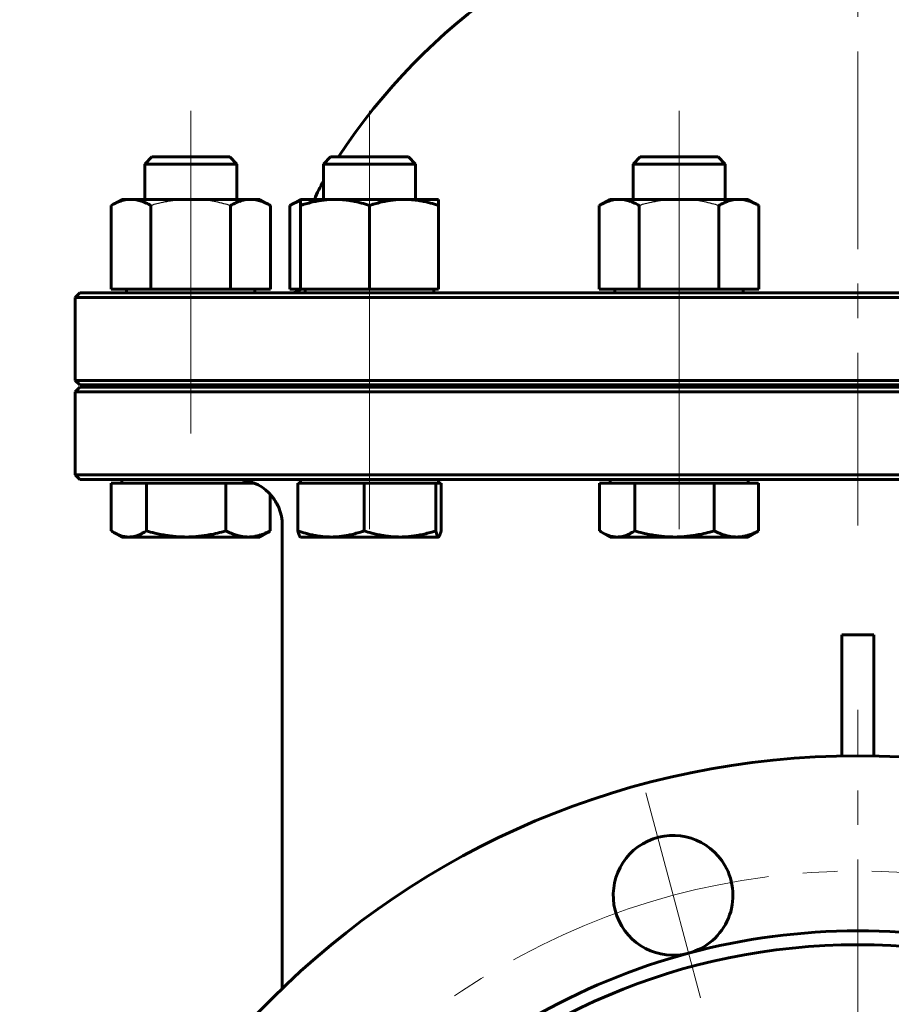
# Model space of a CAD drawing. Header units: millimetres. Extents: x 0 to 594, y -3 to 420.
# Tile 15 of 25: x 367 to 405, y 237 to 280. Entities that reach past the tile are written whole.
import ezdxf

# ---------------------------------------------------------------- set-up
doc = ezdxf.new("R2010")
doc.units = ezdxf.units.MM
for name, pattern in [('K5LT-1', [0]), ('K5LT_AXLED', [12, 7.5, -1.5, 1.5, -1.5]), ('K5LT_BASIC', [0]), ('K5LT_THIN', [0])]:
    doc.linetypes.add(name, pattern=pattern)
doc.layers.add('Системный слой', color=7, linetype='Continuous')
doc.layers.add('Системный слой (1)', color=7, linetype='Continuous', true_color=0x6c6c6c)
doc.styles.add('KDIMTEXTSTYLE', font='txt', dxfattribs={"width": 0.96, "oblique": 15, "height": 5})
doc.styles.add('KTEXTSTYLE', font='txt', dxfattribs={"width": 0.96, "height": 5})
doc.dimstyles.new('KDIMSTYLE (0.20)', dxfattribs={"dimtxt": 5, "dimasz": 1, "dimexe": 2, "dimexo": 0, "dimgap": 1, "dimtad": 1, "dimlfac": 5, "dimtxsty": 'KDIMTEXTSTYLE', "dimsah": 1, "dimcen": 0, "dimdle": 1, "dimadec": 0, "dimazin": 0, "dimtfac": 0.667, "dimtmove": 0, "dimatfit": 3, "dimfxl": 1, "dimtvp": 1, "dimtolj": 1, "dimtzin": 0, "dimarcsym": 0})

# ---------------------------------------------------------------- blocks, each defined once
blk = doc.blocks.new('U58')
at = {"layer": 'Системный слой (1)', "color": 143, "linetype": 'K5LT_BASIC', "lineweight": 60, "true_color": 0x33acca}
for start, end in [(102.8396, 146.6923), (33.3077, 77.1604)]:
    blk.add_arc((403.26, 258.767), 27, start, end, dxfattribs=at)
blk = doc.blocks.new('U67')
at = {"layer": 'Системный слой (1)', "color": 143, "linetype": 'K5LT_BASIC', "lineweight": 60, "true_color": 0x33acca}
for p, q in [((370.825, 257.362), (370.864, 257.337)), ((370.864, 257.337), (370.901, 257.314)), ((370.901, 257.314), (370.939, 257.292)), ((370.939, 257.292), (371.079, 257.218)), ((371.079, 257.218), (371.297, 257.136)), ((371.297, 257.136), (371.508, 257.097)), ((371.508, 257.097), (371.59, 257.094))]:
    blk.add_line(p, q, dxfattribs=at)
blk = doc.blocks.new('U70')
at = {"layer": 'Системный слой (1)', "color": 143, "linetype": 'K5LT_BASIC', "lineweight": 60, "true_color": 0x33acca}
for p, q in [((385.14, 257.303), (385.155, 257.362)), ((385.04, 257.094), (385.044, 257.094)), ((385.044, 257.094), (385.049, 257.096)), ((385.049, 257.096), (385.053, 257.098)), ((385.053, 257.098), (385.073, 257.118)), ((385.073, 257.118), (385.106, 257.186)), ((385.106, 257.186), (385.14, 257.303))]:
    blk.add_line(p, q, dxfattribs=at)
blk = doc.blocks.new('U76')
at = {"layer": 'Системный слой (1)', "color": 143, "linetype": 'K5LT_BASIC', "lineweight": 60, "true_color": 0x33acca}
for p, q in [((392.039, 257.362), (392.077, 257.337)), ((392.077, 257.337), (392.115, 257.314)), ((392.115, 257.314), (392.152, 257.292)), ((392.152, 257.292), (392.292, 257.218)), ((392.292, 257.218), (392.51, 257.136)), ((392.51, 257.136), (392.722, 257.097)), ((392.722, 257.097), (392.803, 257.094))]:
    blk.add_line(p, q, dxfattribs=at)
blk = doc.blocks.new('U81')
at = {"layer": 'Системный слой (1)', "color": 143, "linetype": 'K5LT_BASIC', "lineweight": 60, "true_color": 0x33acca}
for p, q in [((378.744, 271.572), (378.582, 271.486)), ((378.898, 271.641), (378.744, 271.572)), ((379.046, 271.693), (378.898, 271.641))]:
    blk.add_line(p, q, dxfattribs=at)
blk = doc.blocks.new('U85')
at = {"layer": 'Системный слой (1)', "color": 30, "linetype": 'K5LT_AXLED', "lineweight": 18, "true_color": 0xff8000}
blk.add_line((403.26, 211.594), (403.26, 249.594), dxfattribs=at)
blk = doc.blocks.new('U87')
at = {"layer": 'Системный слой (1)', "color": 30, "linetype": 'K5LT_AXLED', "lineweight": 18, "true_color": 0xff8000}
for p, q in [((395.236, 241.538), (394.046, 245.981)), ((396.427, 237.094), (395.236, 241.538))]:
    blk.add_line(p, q, dxfattribs=at)
for start, end in [(75, 105), (105, 135)]:
    blk.add_arc((403.26, 211.594), 31, start, end, dxfattribs=at)
blk = doc.blocks.new('D12')
at = {"layer": 'Системный слой (1)'}
for points in [[(429.426, 228.231), (433.222, 231.55), (428.696, 229.326), (429.477, 229.056)], [(373.297, 191.638), (377.823, 193.862), (377.042, 194.132), (377.094, 194.957)]]:
    blk.add_hatch(color=7, dxfattribs=at).paths.add_polyline_path(points)
at = {"layer": 'Системный слой (1)', "color": 7, "linetype": 'K5LT_THIN', "lineweight": 18, "true_color": 0xffffff}
for p, q in [((433.222, 231.55), (447.228, 240.878)), ((447.228, 240.878), (465.748, 240.878)), ((373.297, 191.638), (433.222, 231.55)), ((428.696, 229.326), (433.222, 231.55)), ((433.222, 231.55), (429.426, 228.231)), ((429.477, 229.056), (428.696, 229.326)), ((429.426, 228.231), (429.477, 229.056)), ((373.297, 191.638), (377.094, 194.957)), ((377.094, 194.957), (377.042, 194.132)), ((377.042, 194.132), (377.823, 193.862)), ((377.823, 193.862), (373.297, 191.638))]:
    blk.add_line(p, q, dxfattribs=at)
blk.add_wipeout([(449.228, 241.878), (449.228, 249.26), (463.167, 249.26), (463.167, 241.878)]).dxf.layer = 'Системный слой (1)'
at = {"layer": 'Системный слой (1)', "color": 7, "char_height": 5, "attachment_point": 1, "style": 'KTEXTSTYLE'}
for s, insert in [('\\fArial|b0|c204|p34;\\H5.0;\\W1.000;\\Q15;\\fGOST Type AU|b0|i0|c204|p34;\\Q15;\\W0.960;⌀', (449.228, 248.466)), ('\\fArial|b0|c204|p34;\\H5.0;\\W1.000;\\Q15;\\fGOST Type AU|b0|i0|c204|p34;\\Q15;\\W0.960;360', (452.535, 248.466))]:
    blk.add_mtext(s, dxfattribs=dict(at, insert=insert))
blk = doc.blocks.new('KDIMARROW_01')
at = {"layer": 'Системный слой'}
blk.add_hatch(color=0, dxfattribs=at).paths.add_polyline_path([(-5, -0.658), (0, 0), (-5, 0.658), (-4.5, 0)])
at = {"layer": 'Системный слой', "color": 0, "linetype": 'K5LT_THIN', "lineweight": 18}
for p, q in [((-4.5, 0), (-5, 0.658)), ((-5, 0.658), (0, 0)), ((0, 0), (-5, -0.658)), ((-5, -0.658), (-4.5, 0))]:
    blk.add_line(p, q, dxfattribs=at)
at = {"layer": 'Системный слой (1)', "color": 0, "linetype": 'K5LT_THIN', "lineweight": 18}
blk.add_line((213.861, 51.452), (213.461, 51.452), dxfattribs=at)
blk = doc.blocks.new('D14')
at = {"layer": 'Системный слой (1)'}
for points in [[(393.62, 232.267), (390.789, 236.44), (392.444, 231.676), (392.808, 232.418)], [(415.73, 186.748), (414.075, 191.512), (413.711, 190.77), (412.899, 190.921)]]:
    blk.add_hatch(color=7, dxfattribs=at).paths.add_polyline_path(points)
at = {"layer": 'Системный слой (1)', "color": 7, "linetype": 'K5LT_THIN', "lineweight": 18, "true_color": 0xffffff}
for p, q in [((390.789, 236.44), (393.62, 232.267)), ((392.444, 231.676), (390.789, 236.44)), ((390.789, 236.44), (415.73, 186.748)), ((392.808, 232.418), (392.444, 231.676)), ((393.62, 232.267), (392.808, 232.418)), ((413.711, 190.77), (414.075, 191.512)), ((414.075, 191.512), (415.73, 186.748)), ((415.73, 186.748), (412.899, 190.921)), ((412.899, 190.921), (413.711, 190.77)), ((415.73, 186.748), (424.639, 168.996)), ((424.639, 168.996), (443.292, 168.996))]:
    blk.add_line(p, q, dxfattribs=at)
blk.add_wipeout([(426.639, 169.996), (426.639, 177.378), (440.706, 177.378), (440.706, 169.996)]).dxf.layer = 'Системный слой (1)'
at = {"layer": 'Системный слой (1)', "color": 7, "char_height": 5, "attachment_point": 1, "style": 'KTEXTSTYLE'}
for s, insert in [('\\fArial|b0|c204|p34;\\H5.0;\\W1.000;\\Q15;\\fGOST Type AU|b0|i0|c204|p34;\\Q15;\\W0.960;⌀', (426.639, 176.583)), ('\\fArial|b0|c204|p34;\\H5.0;\\W1.000;\\Q15;\\fGOST Type AU|b0|i0|c204|p34;\\Q15;\\W0.960;278', (429.947, 176.583))]:
    blk.add_mtext(s, dxfattribs=dict(at, insert=insert))
blk = doc.blocks.new('D15')
at = {"layer": 'Системный слой (1)'}
for points in [[(390.326, 219.22), (385.602, 220.987), (389.708, 218.058), (389.575, 218.874)], [(420.917, 202.201), (416.812, 205.13), (416.944, 204.314), (416.193, 203.968)]]:
    blk.add_hatch(color=7, dxfattribs=at).paths.add_polyline_path(points)
at = {"layer": 'Системный слой (1)', "color": 7, "linetype": 'K5LT_THIN', "lineweight": 18, "true_color": 0xffffff}
for p, q in [((360.486, 234.348), (338.791, 234.348)), ((385.602, 220.987), (360.486, 234.348)), ((385.602, 220.987), (390.326, 219.22)), ((389.708, 218.058), (385.602, 220.987)), ((420.917, 202.201), (385.602, 220.987)), ((390.326, 219.22), (389.575, 218.874)), ((389.575, 218.874), (389.708, 218.058)), ((416.944, 204.314), (416.812, 205.13)), ((416.812, 205.13), (420.917, 202.201)), ((416.193, 203.968), (416.944, 204.314)), ((420.917, 202.201), (416.193, 203.968))]:
    blk.add_line(p, q, dxfattribs=at)
blk.add_wipeout([(340.791, 235.348), (340.791, 242.73), (357.778, 242.73), (357.778, 235.348)]).dxf.layer = 'Системный слой (1)'
at = {"layer": 'Системный слой (1)', "color": 7, "insert": (340.791, 241.936), "char_height": 5, "attachment_point": 1, "style": 'KTEXTSTYLE'}
blk.add_mtext('\\fArial|b0|c204|p34;\\H5.0;\\W1.000;\\Q15;\\fGOST Type AU|b0|i0|c204|p34;\\Q15;\\W0.960;DN200', dxfattribs=at)

msp = doc.modelspace()

# ---------------------------------------------------------------- linework, layer by layer
at = {"layer": 'Системный слой (1)', "color": 30, "linetype": 'K5LT_AXLED', "lineweight": 18, "true_color": 0xff8000}
for p, q in [((374.2818, 275.594), (374.2818, 269.7246)), ((382.0464, 269.7246), (382.0464, 275.594)), ((395.495, 269.7246), (395.495, 275.594)), ((403.2596, 257.594), (403.2596, 274.6745)), ((374.2818, 269.854), (374.2818, 265.694)), ((382.0464, 265.694), (382.0464, 269.854)), ((395.495, 265.694), (395.495, 269.854)), ((374.2818, 265.694), (374.2818, 261.594)), ((382.0464, 261.594), (382.0464, 265.694)), ((395.495, 261.594), (395.495, 265.694)), ((382.0464, 257.434), (382.0464, 261.594)), ((395.495, 257.434), (395.495, 261.594))]:
    msp.add_line(p, q, dxfattribs=at)
at = {"layer": 'Системный слой (1)', "color": 143, "linetype": 'K5LT_BASIC', "lineweight": 60, "true_color": 0x33acca}
for p, q in [((372.5885, 273.594), (372.2818, 273.2873)), ((375.9751, 273.594), (372.5885, 273.594)), ((375.9751, 273.594), (376.2818, 273.2873)), ((380.3531, 273.594), (380.0464, 273.2873)), ((383.7396, 273.594), (380.3531, 273.594)), ((383.7396, 273.594), (384.0464, 273.2873)), ((393.8017, 273.594), (393.495, 273.2873)), ((397.1883, 273.594), (393.8017, 273.594)), ((397.1883, 273.594), (397.495, 273.2873)), ((372.2818, 271.754), (372.2818, 273.2873)), ((372.2818, 273.2873), (375.1645, 273.2873)), ((375.1645, 273.2873), (376.2818, 273.2873)), ((376.2818, 271.754), (376.2818, 273.2873)), ((380.0464, 271.754), (380.0464, 273.2873)), ((380.0464, 273.2873), (383.7082, 273.2873)), ((383.7082, 273.2873), (384.0464, 273.2873)), ((384.0464, 271.754), (384.0464, 273.2873)), ((393.495, 273.2873), (397.4906, 273.2873)), ((393.495, 271.754), (393.495, 273.2873)), ((397.4906, 273.2873), (397.495, 273.2873)), ((397.495, 271.754), (397.495, 273.2873)), ((371.2818, 271.754), (370.8177, 271.4861)), ((370.8177, 267.854), (370.8177, 271.4861)), ((371.2818, 271.754), (371.6837, 271.754)), ((371.6837, 271.754), (374.2818, 271.754)), ((372.5497, 267.854), (372.5497, 271.4861)), ((374.2818, 271.754), (376.8799, 271.754)), ((376.0138, 267.854), (376.0138, 271.4861)), ((376.8799, 271.754), (377.2818, 271.754)), ((377.2818, 271.754), (377.7459, 271.4861)), ((377.7459, 267.854), (377.7459, 271.4861)), ((379.0464, 271.754), (378.5823, 271.4861)), ((378.5823, 267.854), (378.5823, 271.4861)), ((379.0464, 271.4861), (379.0464, 271.754)), ((379.0464, 271.754), (380.5464, 271.754)), ((379.0464, 267.854), (379.0464, 271.4861)), ((380.5464, 271.754), (383.5464, 271.754)), ((382.0464, 267.854), (382.0464, 271.4861)), ((383.5464, 271.754), (385.0464, 271.754)), ((385.0464, 271.754), (385.0464, 271.4861)), ((385.0464, 267.854), (385.0464, 271.4861)), ((392.495, 271.754), (392.0309, 271.4861)), ((392.0309, 267.854), (392.0309, 271.4861)), ((392.495, 271.754), (392.8969, 271.754)), ((392.8969, 271.754), (395.495, 271.754)), ((393.7629, 267.854), (393.7629, 271.4861)), ((395.495, 271.754), (398.0931, 271.754)), ((397.227, 267.854), (397.227, 271.4861)), ((398.0931, 271.754), (398.495, 271.754)), ((398.495, 271.754), (398.9591, 271.4861)), ((398.9591, 267.854), (398.9591, 271.4861)), ((369.4596, 267.694), (369.2596, 267.494)), ((437.0596, 267.694), (369.4596, 267.694)), ((370.8177, 267.854), (372.5497, 267.854)), ((371.4918, 267.694), (371.4918, 267.854)), ((372.5497, 267.854), (376.0138, 267.854)), ((376.0138, 267.854), (377.7459, 267.854)), ((377.0718, 267.694), (377.0718, 267.854)), ((378.5823, 267.854), (379.0464, 267.854)), ((379.0464, 267.854), (382.0464, 267.854)), ((379.2564, 267.694), (379.2564, 267.854)), ((382.0464, 267.854), (385.0464, 267.854)), ((384.8364, 267.694), (384.8364, 267.854)), ((392.0309, 267.854), (393.7629, 267.854)), ((392.705, 267.694), (392.705, 267.854)), ((393.7629, 267.854), (397.227, 267.854)), ((397.227, 267.854), (398.9591, 267.854)), ((398.285, 267.694), (398.285, 267.854)), ((369.2596, 263.894), (369.2596, 267.494)), ((369.2596, 267.494), (437.2596, 267.494)), ((369.4596, 263.694), (369.2596, 263.894)), ((437.2596, 263.894), (369.2596, 263.894)), ((369.4596, 263.594), (369.2596, 263.394)), ((369.2596, 263.394), (437.2596, 263.394)), ((369.2596, 259.794), (369.2596, 263.394)), ((369.4596, 263.694), (437.0596, 263.694)), ((437.0596, 263.594), (369.4596, 263.594)), ((372.2818, 263.594), (372.2818, 263.694)), ((376.2818, 263.594), (376.2818, 263.694)), ((379.2596, 263.594), (379.2596, 263.694)), ((380.0464, 263.594), (380.0464, 263.694)), ((384.0464, 263.594), (384.0464, 263.694)), ((393.495, 263.594), (393.495, 263.694)), ((397.495, 263.594), (397.495, 263.694)), ((437.2596, 259.794), (369.2596, 259.794)), ((369.4596, 259.594), (369.2596, 259.794)), ((369.4596, 259.594), (437.0596, 259.594)), ((371.2818, 259.434), (371.2818, 259.594)), ((379.0464, 259.434), (379.0464, 259.594)), ((385.0464, 259.434), (385.0464, 259.594)), ((392.495, 259.434), (392.495, 259.594)), ((398.495, 259.434), (398.495, 259.594)), ((370.8253, 259.434), (370.8253, 257.3619)), ((370.8253, 259.434), (371.5898, 259.434)), ((371.5898, 259.434), (372.3543, 259.434)), ((372.3543, 259.434), (372.3543, 257.3619)), ((372.3543, 259.434), (374.0825, 259.434)), ((374.0825, 259.434), (375.8107, 259.434)), ((375.8107, 259.434), (375.8107, 257.3619)), ((375.8107, 259.434), (376.7745, 259.434)), ((376.7745, 259.434), (377.0434, 259.434)), ((378.9379, 259.434), (378.9379, 257.3619)), ((378.9379, 259.434), (380.3771, 259.434)), ((380.3771, 259.434), (381.8162, 259.434)), ((381.8162, 259.434), (381.8162, 257.3619)), ((381.8162, 259.434), (383.3705, 259.434)), ((383.3705, 259.434), (384.9247, 259.434)), ((384.9247, 259.434), (385.0397, 259.434)), ((384.9247, 259.434), (384.9247, 257.3619)), ((385.0397, 259.434), (385.1548, 259.434)), ((385.1548, 259.434), (385.1548, 257.3619)), ((392.0385, 259.434), (392.803, 259.434)), ((392.0385, 259.434), (392.0385, 257.3619)), ((392.803, 259.434), (393.5675, 259.434)), ((393.5675, 259.434), (395.2957, 259.434)), ((393.5675, 259.434), (393.5675, 257.3619)), ((395.2957, 259.434), (397.0239, 259.434)), ((397.0239, 259.434), (397.9877, 259.434)), ((397.0239, 259.434), (397.0239, 257.3619)), ((397.9877, 259.434), (398.9514, 259.434)), ((398.9514, 259.434), (398.9514, 257.3619)), ((377.7382, 258.9407), (377.7382, 257.3619)), ((378.2596, 253.7367), (378.2596, 257.594)), ((371.2818, 257.094), (370.9385, 257.2922)), ((371.5898, 257.094), (371.2818, 257.094)), ((374.0825, 257.094), (371.5898, 257.094)), ((376.7745, 257.094), (374.0825, 257.094)), ((377.2818, 257.094), (376.7745, 257.094)), ((377.2818, 257.094), (377.6251, 257.2922)), ((379.0464, 257.094), (379.0397, 257.0978)), ((380.3771, 257.094), (379.0464, 257.094)), ((383.3705, 257.094), (380.3771, 257.094)), ((385.0397, 257.094), (383.3705, 257.094)), ((385.0464, 257.094), (385.0397, 257.094)), ((385.0464, 257.094), (385.053, 257.0978)), ((392.495, 257.094), (392.1517, 257.2922)), ((392.803, 257.094), (392.495, 257.094)), ((395.2957, 257.094), (392.803, 257.094)), ((397.9877, 257.094), (395.2957, 257.094)), ((398.495, 257.094), (397.9877, 257.094)), ((398.495, 257.094), (398.8383, 257.2922)), ((378.2596, 237.4977), (378.2596, 253.7367)), ((402.5596, 252.8498), (403.9596, 252.8498)), ((402.5596, 252.8498), (402.5596, 247.5872)), ((403.9596, 247.5872), (403.9596, 252.8498))]:
    msp.add_line(p, q, dxfattribs=at)
for radius in [36, 27.8]:
    msp.add_circle((403.2596, 211.594), radius, dxfattribs=at)
for centre, radius, start, end in [((385.2596, 269.584), 6, 150.32727, 158.79744), ((378.6596, 268.294), 0.6, 270, 312.83343), ((376.2596, 257.594), 2, 0, 89.99995), ((395.2362, 241.5377), 2.6, 30, 285), ((395.2362, 241.5377), 2.6, 285, 30), ((403.2596, 211.594), 28.4, 75, 105), ((403.2596, 211.594), 28.4, 105, 135)]:
    msp.add_arc(centre, radius, start, end, dxfattribs=at)
for points, knots in [([(371.6837, 271.754), (371.6411, 271.754), (371.5591, 271.75), (371.4343, 271.7321), (371.3165, 271.7045), (371.1919, 271.6649), (371.0614, 271.613), (370.933, 271.5506), (370.8497, 271.5046), (370.8177, 271.4861)], [0, 0, 0, 0, 1.5318766, 2.9653804, 4.5173337, 5.7591882, 7.3597892, 9.0006567, 10, 10, 10, 10]), ([(372.5497, 271.4861), (372.4801, 271.5263), (372.3739, 271.5818), (372.25, 271.6355), (372.1731, 271.6646), (372.109, 271.6862), (372.0429, 271.7057), (371.954, 271.7273), (371.8495, 271.7453), (371.754, 271.753), (371.6988, 271.754), (371.6837, 271.754)], [0, 0, 0, 0, 2.6025946, 4.1246254, 5.0352998, 5.7974786, 6.8183116, 7.8482642, 9.6128391, 11.3493504, 12, 12, 12, 12]), ([(376.8799, 271.754), (376.8373, 271.754), (376.7553, 271.75), (376.6305, 271.7321), (376.5126, 271.7045), (376.388, 271.6649), (376.2576, 271.613), (376.1292, 271.5506), (376.0459, 271.5046), (376.0138, 271.4861)], [0, 0, 0, 0, 1.5318766, 2.9653804, 4.5173337, 5.7591882, 7.3597892, 9.0006567, 10, 10, 10, 10]), ([(377.7459, 271.4861), (377.6763, 271.5263), (377.5701, 271.5818), (377.4462, 271.6355), (377.3692, 271.6646), (377.3052, 271.6862), (377.239, 271.7057), (377.1502, 271.7273), (377.0457, 271.7453), (376.9502, 271.753), (376.8949, 271.754), (376.8799, 271.754)], [0, 0, 0, 0, 2.6025946, 4.1246254, 5.0352998, 5.7974786, 6.8183116, 7.8482642, 9.6128391, 11.3493504, 12, 12, 12, 12]), ([(380.5464, 271.754), (380.4726, 271.754), (380.3305, 271.75), (380.1144, 271.7321), (379.9103, 271.7045), (379.6944, 271.6649), (379.4685, 271.613), (379.2461, 271.5506), (379.1019, 271.5046), (379.0464, 271.4861)], [0, 0, 0, 0, 1.5318766, 2.9653804, 4.5173337, 5.7591882, 7.3597892, 9.0006567, 10, 10, 10, 10]), ([(382.0464, 271.4861), (381.9258, 271.5263), (381.7418, 271.5818), (381.5272, 271.6355), (381.394, 271.6646), (381.283, 271.6862), (381.1684, 271.7057), (381.0146, 271.7273), (380.8336, 271.7453), (380.6681, 271.753), (380.5725, 271.754), (380.5464, 271.754)], [0, 0, 0, 0, 2.6025946, 4.1246254, 5.0352998, 5.7974786, 6.8183116, 7.8482642, 9.6128391, 11.3493504, 12, 12, 12, 12]), ([(383.5464, 271.754), (383.4726, 271.754), (383.3305, 271.75), (383.1144, 271.7321), (382.9103, 271.7045), (382.6944, 271.6649), (382.4685, 271.613), (382.2461, 271.5506), (382.1019, 271.5046), (382.0464, 271.4861)], [0, 0, 0, 0, 1.5318766, 2.9653804, 4.5173337, 5.7591882, 7.3597892, 9.0006567, 10, 10, 10, 10]), ([(385.0464, 271.4861), (384.9258, 271.5263), (384.7418, 271.5818), (384.5272, 271.6355), (384.394, 271.6646), (384.283, 271.6862), (384.1684, 271.7057), (384.0146, 271.7273), (383.8336, 271.7453), (383.6681, 271.753), (383.5725, 271.754), (383.5464, 271.754)], [0, 0, 0, 0, 2.6025946, 4.1246254, 5.0352998, 5.7974786, 6.8183116, 7.8482642, 9.6128391, 11.3493504, 12, 12, 12, 12]), ([(392.8969, 271.754), (392.8543, 271.754), (392.7723, 271.75), (392.6475, 271.7321), (392.5297, 271.7045), (392.4051, 271.6649), (392.2746, 271.613), (392.1462, 271.5506), (392.0629, 271.5046), (392.0309, 271.4861)], [0, 0, 0, 0, 1.5318766, 2.9653804, 4.5173337, 5.7591882, 7.3597892, 9.0006567, 10, 10, 10, 10]), ([(393.7629, 271.4861), (393.6933, 271.5263), (393.5871, 271.5818), (393.4632, 271.6355), (393.3863, 271.6646), (393.3222, 271.6862), (393.2561, 271.7057), (393.1672, 271.7273), (393.0627, 271.7453), (392.9672, 271.753), (392.912, 271.754), (392.8969, 271.754)], [0, 0, 0, 0, 2.6025946, 4.1246254, 5.0352998, 5.7974786, 6.8183116, 7.8482642, 9.6128391, 11.3493504, 12, 12, 12, 12]), ([(398.0931, 271.754), (398.0505, 271.754), (397.9685, 271.75), (397.8437, 271.7321), (397.7258, 271.7045), (397.6012, 271.6649), (397.4708, 271.613), (397.3424, 271.5506), (397.2591, 271.5046), (397.227, 271.4861)], [0, 0, 0, 0, 1.5318766, 2.9653804, 4.5173337, 5.7591882, 7.3597892, 9.0006567, 10, 10, 10, 10]), ([(398.9591, 271.4861), (398.8895, 271.5263), (398.7833, 271.5818), (398.6594, 271.6355), (398.5824, 271.6646), (398.5184, 271.6862), (398.4522, 271.7057), (398.3634, 271.7273), (398.2589, 271.7453), (398.1634, 271.753), (398.1081, 271.754), (398.0931, 271.754)], [0, 0, 0, 0, 2.6025946, 4.1246254, 5.0352998, 5.7974786, 6.8183116, 7.8482642, 9.6128391, 11.3493504, 12, 12, 12, 12]), ([(378.1005, 258.3718), (378.0914, 258.3933), (378.082, 258.4146), (378.0575, 258.4675), (378.042, 258.4989), (378.0078, 258.5638), (377.9888, 258.5974), (377.9491, 258.6632), (377.9283, 258.6956), (377.8849, 258.7591), (377.8622, 258.7902), (377.8273, 258.8353), (377.8156, 258.8499), (377.8038, 258.8643)], [0, 0, 0, 0, 1.0500526, 1.0500526, 2.6251316, 2.6251316, 4.3582068, 4.3582068, 6.091282, 6.091282, 7.8243572, 7.8243572, 8.6653761, 8.6653761, 8.6653761, 8.6653761]), ([(371.5898, 257.094), (371.6274, 257.094), (371.6998, 257.098), (371.81, 257.1159), (371.914, 257.1435), (372.024, 257.1831), (372.1391, 257.235), (372.2525, 257.2974), (372.326, 257.3434), (372.3543, 257.3619)], [0, 0, 0, 0, 1.5318766, 2.9653804, 4.5173337, 5.7591882, 7.3597892, 9.0006567, 10, 10, 10, 10]), ([(372.3543, 257.3619), (372.4787, 257.3259), (372.6915, 257.2695), (372.9393, 257.2149), (373.1059, 257.1834), (373.2338, 257.1618), (373.3658, 257.1423), (373.543, 257.1207), (373.7516, 257.1027), (373.9422, 257.095), (374.0524, 257.094), (374.0825, 257.094)], [0, 0, 0, 0, 2.3311342, 4.1246254, 5.0352998, 5.7974786, 6.8183116, 7.8482642, 9.6128391, 11.3493504, 12, 12, 12, 12]), ([(374.0825, 257.094), (374.1675, 257.094), (374.3312, 257.098), (374.5802, 257.1159), (374.7979, 257.1415), (375.0278, 257.177), (375.2864, 257.2263), (375.5602, 257.2917), (375.7468, 257.3434), (375.8107, 257.3619)], [0, 0, 0, 0, 1.5318766, 2.9653804, 4.5173337, 5.4459308, 7.0353353, 9.0006567, 10, 10, 10, 10]), ([(375.8107, 257.3619), (375.8882, 257.3217), (376.0064, 257.2662), (376.1443, 257.2125), (376.2299, 257.1834), (376.3012, 257.1618), (376.3748, 257.1423), (376.4736, 257.1207), (376.5899, 257.1027), (376.6963, 257.095), (376.7577, 257.094), (376.7745, 257.094)], [0, 0, 0, 0, 2.6025946, 4.1246254, 5.0352998, 5.7974786, 6.8183116, 7.8482642, 9.6128391, 11.3493504, 12, 12, 12, 12]), ([(376.7745, 257.094), (376.8219, 257.094), (376.9131, 257.098), (377.052, 257.1159), (377.1832, 257.1435), (377.3218, 257.1831), (377.467, 257.235), (377.6099, 257.2974), (377.7026, 257.3434), (377.7382, 257.3619)], [0, 0, 0, 0, 1.5318766, 2.9653804, 4.5173337, 5.7591882, 7.3597892, 9.0006567, 10, 10, 10, 10]), ([(378.9379, 257.3619), (379.0536, 257.3217), (379.2301, 257.2662), (379.436, 257.2125), (379.5639, 257.1834), (379.6703, 257.1618), (379.7802, 257.1423), (379.9278, 257.1207), (380.1015, 257.1027), (380.2603, 257.095), (380.352, 257.094), (380.3771, 257.094)], [0, 0, 0, 0, 2.6025946, 4.1246254, 5.0352998, 5.7974786, 6.8183116, 7.8482642, 9.6128391, 11.3493504, 12, 12, 12, 12]), ([(379.0397, 257.0978), (379.0332, 257.1016), (379.0202, 257.1146), (379.0017, 257.1482), (378.9835, 257.1942), (378.963, 257.2594), (378.9474, 257.3208), (378.9379, 257.3619)], [0, 0, 0, 0, 1.6106982, 3.2172044, 4.5373053, 5.9790175, 8, 8, 8, 8]), ([(380.3771, 257.094), (380.4479, 257.094), (380.5841, 257.098), (380.7916, 257.1159), (380.9873, 257.1435), (381.1944, 257.1831), (381.4112, 257.235), (381.6246, 257.2974), (381.763, 257.3434), (381.8162, 257.3619)], [0, 0, 0, 0, 1.5318766, 2.9653804, 4.5173337, 5.7591882, 7.3597892, 9.0006567, 10, 10, 10, 10]), ([(381.8162, 257.3619), (381.9282, 257.3259), (382.1195, 257.2695), (382.3424, 257.2149), (382.4922, 257.1834), (382.6072, 257.1618), (382.7259, 257.1423), (382.8853, 257.1207), (383.0728, 257.1027), (383.2443, 257.095), (383.3434, 257.094), (383.3705, 257.094)], [0, 0, 0, 0, 2.3311342, 4.1246254, 5.0352998, 5.7974786, 6.8183116, 7.8482642, 9.6128391, 11.3493504, 12, 12, 12, 12]), ([(383.3705, 257.094), (383.4469, 257.094), (383.5941, 257.098), (383.8181, 257.1159), (384.0295, 257.1435), (384.2532, 257.1831), (384.4872, 257.235), (384.7177, 257.2974), (384.8671, 257.3434), (384.9247, 257.3619)], [0, 0, 0, 0, 1.5318766, 2.9653804, 4.5173337, 5.7591882, 7.3597892, 9.0006567, 10, 10, 10, 10]), ([(384.9247, 257.3619), (384.9339, 257.3217), (384.948, 257.2662), (384.9645, 257.2125), (384.9747, 257.1834), (384.9832, 257.1618), (384.992, 257.1423), (385.0038, 257.1207), (385.0177, 257.1027), (385.0304, 257.095), (385.0377, 257.094), (385.0397, 257.094)], [0, 0, 0, 0, 2.6025946, 4.1246254, 5.0352998, 5.7974786, 6.8183116, 7.8482642, 9.6128391, 11.3493504, 12, 12, 12, 12]), ([(392.803, 257.094), (392.8406, 257.094), (392.913, 257.098), (393.0232, 257.1159), (393.1272, 257.1435), (393.2372, 257.1831), (393.3523, 257.235), (393.4657, 257.2974), (393.5392, 257.3434), (393.5675, 257.3619)], [0, 0, 0, 0, 1.5318766, 2.9653804, 4.5173337, 5.7591882, 7.3597892, 9.0006567, 10, 10, 10, 10]), ([(393.5675, 257.3619), (393.6919, 257.3259), (393.9047, 257.2695), (394.1525, 257.2149), (394.3191, 257.1834), (394.447, 257.1618), (394.579, 257.1423), (394.7562, 257.1207), (394.9648, 257.1027), (395.1554, 257.095), (395.2656, 257.094), (395.2957, 257.094)], [0, 0, 0, 0, 2.3311342, 4.1246254, 5.0352998, 5.7974786, 6.8183116, 7.8482642, 9.6128391, 11.3493504, 12, 12, 12, 12]), ([(395.2957, 257.094), (395.3807, 257.094), (395.5444, 257.098), (395.7934, 257.1159), (396.0111, 257.1415), (396.241, 257.177), (396.4996, 257.2263), (396.7734, 257.2917), (396.96, 257.3434), (397.0239, 257.3619)], [0, 0, 0, 0, 1.5318766, 2.9653804, 4.5173337, 5.4459308, 7.0353353, 9.0006567, 10, 10, 10, 10]), ([(397.0239, 257.3619), (397.1014, 257.3217), (397.2196, 257.2662), (397.3575, 257.2125), (397.4431, 257.1834), (397.5144, 257.1618), (397.588, 257.1423), (397.6868, 257.1207), (397.8031, 257.1027), (397.9095, 257.095), (397.9709, 257.094), (397.9877, 257.094)], [0, 0, 0, 0, 2.6025946, 4.1246254, 5.0352998, 5.7974786, 6.8183116, 7.8482642, 9.6128391, 11.3493504, 12, 12, 12, 12]), ([(397.9877, 257.094), (398.0351, 257.094), (398.1263, 257.098), (398.2652, 257.1159), (398.3964, 257.1435), (398.535, 257.1831), (398.6802, 257.235), (398.8231, 257.2974), (398.9158, 257.3434), (398.9514, 257.3619)], [0, 0, 0, 0, 1.5318766, 2.9653804, 4.5173337, 5.7591882, 7.3597892, 9.0006567, 10, 10, 10, 10])]:
    msp.add_open_spline(points, degree=3, knots=knots, dxfattribs=at)
at = {"layer": 'Системный слой (1)', "color": 7, "linetype": 'K5LT-1'}
for points, knots in [([(374.2818, 271.754), (374.2649, 271.754), (374.2314, 271.7538), (374.1816, 271.7531), (374.1321, 271.7519), (374.0659, 271.7497), (373.9831, 271.7458), (373.8506, 271.7369), (373.6844, 271.7212), (373.4825, 271.6948), (373.2768, 271.6606), (373.0548, 271.6161), (372.8145, 271.5595), (372.6394, 271.5119), (372.5497, 271.4861)], [0.87856458, 0.87856458, 0.87856458, 0.87856458, 0.90488943, 0.93121427, 0.95753912, 0.98386397, 1.03651367, 1.08916336, 1.19446275, 1.29976215, 1.40573414, 1.51170614, 1.63441765, 1.75712916, 1.75712916, 1.75712916, 1.75712916]), ([(376.0138, 271.4861), (375.9138, 271.5149), (375.6959, 271.5737), (375.3774, 271.645), (375.0887, 271.6945), (374.8435, 271.7252), (374.6751, 271.7399), (374.5469, 271.7475), (374.4734, 271.7506), (374.4145, 271.7524), (374.3705, 271.7533), (374.3263, 271.7539), (374.2967, 271.754), (374.2818, 271.754)], [0, 0, 0, 0, 0.13693375, 0.30643696, 0.47115426, 0.58142943, 0.69170461, 0.7384196, 0.78513459, 0.80849209, 0.83184959, 0.85520708, 0.87856458, 0.87856458, 0.87856458, 0.87856458]), ([(395.495, 271.754), (395.4781, 271.754), (395.4446, 271.7538), (395.3948, 271.7531), (395.3453, 271.7519), (395.2791, 271.7497), (395.1963, 271.7458), (395.0638, 271.7369), (394.8976, 271.7212), (394.6957, 271.6948), (394.49, 271.6606), (394.268, 271.6161), (394.0277, 271.5595), (393.8526, 271.5119), (393.7629, 271.4861)], [0.87856458, 0.87856458, 0.87856458, 0.87856458, 0.90488943, 0.93121427, 0.95753912, 0.98386397, 1.03651367, 1.08916336, 1.19446275, 1.29976215, 1.40573414, 1.51170614, 1.63441765, 1.75712916, 1.75712916, 1.75712916, 1.75712916]), ([(397.227, 271.4861), (397.127, 271.5149), (396.9091, 271.5737), (396.5906, 271.645), (396.3019, 271.6945), (396.0567, 271.7252), (395.8883, 271.7399), (395.7601, 271.7475), (395.6866, 271.7506), (395.6278, 271.7524), (395.5837, 271.7533), (395.5395, 271.7539), (395.5099, 271.754), (395.495, 271.754)], [0, 0, 0, 0, 0.13693375, 0.30643696, 0.47115426, 0.58142943, 0.69170461, 0.7384196, 0.78513459, 0.80849209, 0.83184959, 0.85520708, 0.87856458, 0.87856458, 0.87856458, 0.87856458])]:
    msp.add_open_spline(points, degree=3, knots=knots, dxfattribs=at)
at = {"layer": 'Системный слой (1)', "color": 143, "linetype": 'K5LT_BASIC', "lineweight": 60, "true_color": 0x33acca}
for points in [[(377.7382, 257.3619), (377.6997, 257.3367), (377.6619, 257.3135), (377.6251, 257.2922)], [(398.9514, 257.3619), (398.9129, 257.3367), (398.8751, 257.3135), (398.8383, 257.2922)]]:
    msp.add_open_spline(points, degree=3, dxfattribs=at)

# ---------------------------------------------------------------- block references
at = {"layer": 'Системный слой (1)'}
for name in ['U58', 'U81', 'U67', 'U70', 'U76', 'U85', 'U87']:
    msp.add_blockref(name, (0, 0), dxfattribs=at)

# ---------------------------------------------------------------- next in the draw order: dimensions: what is measured, and where the dimension line sits
at = {"layer": 'Системный слой (1)', "color": 7}
dim = msp.add_diameter_dim_2p(p1=(253.4469, 111.8134), p2=(553.0722, 311.3747), dimstyle='KDIMSTYLE (0.20)', override={"dimtih": 1, "dimtoh": 1, "dimpost": '\\fGOST Type AU|b0|c204|p34;\\H5.0;\\W0.960;\\Q15;<>', "dimblk1": 'KDIMARROW_01', "dimblk2": 'KDIMARROW_01', "dimclrt": 7, "dimtol": 1, "dimtp": 0, "dimtm": 0, "dimtdec": 5, "dimtmove": 1, "dimatfit": 2, "dimtolj": 1}, dxfattribs=at)
dim.commit()
dim.dimension.update_dxf_attribs({"geometry": 'D12', "text_midpoint": (449.2278, 240.8785), "dimtype": 163})

# ---------------------------------------------------------------- next in the draw order: dimensions: what is measured, and where the dimension line sits
dim = msp.add_diameter_dim_2p(p1=(340.9084, 335.825), p2=(465.6107, 87.363), dimstyle='KDIMSTYLE (0.20)', override={"dimtih": 1, "dimtoh": 1, "dimpost": '\\fGOST Type AU|b0|c204|p34;\\H5.0;\\W0.960;\\Q15;<>', "dimblk1": 'KDIMARROW_01', "dimblk2": 'KDIMARROW_01', "dimclrt": 7, "dimtol": 1, "dimtp": 0, "dimtm": 0, "dimtdec": 5, "dimtmove": 1, "dimatfit": 2, "dimtolj": 1}, dxfattribs=at)
dim.commit()
dim.dimension.update_dxf_attribs({"geometry": 'D14', "text_midpoint": (426.6394, 168.996), "dimtype": 163})

# ---------------------------------------------------------------- next in the draw order: linework, layer by layer
at = {"layer": 'Системный слой (1)', "color": 30, "linetype": 'K5LT_AXLED', "lineweight": 18, "true_color": 0xff8000}
msp.add_line((403.2596, 270.6745), (403.2596, 363.4148), dxfattribs=at)

# ---------------------------------------------------------------- next in the draw order: dimensions: what is measured, and where the dimension line sits
at = {"layer": 'Системный слой (1)', "color": 7}
dim = msp.add_diameter_dim_2p(p1=(491.545, 164.6293), p2=(314.9741, 258.5587), dimstyle='KDIMSTYLE (0.20)', override={"dimtih": 1, "dimtoh": 1, "dimpost": '\\fGOST Type AU|b0|c204|p34;\\H5.0;\\W0.960;\\Q15;<>', "dimblk1": 'KDIMARROW_01', "dimblk2": 'KDIMARROW_01', "dimclrt": 7, "dimtol": 1, "dimtp": 0, "dimtm": 0, "dimtdec": 5, "dimtmove": 1, "dimatfit": 2, "dimtolj": 1}, dxfattribs=at)
dim.commit()
dim.dimension.update_dxf_attribs({"geometry": 'D15', "text_midpoint": (358.4859, 234.3481), "dimtype": 163})

doc.saveas('drawing.dxf')
